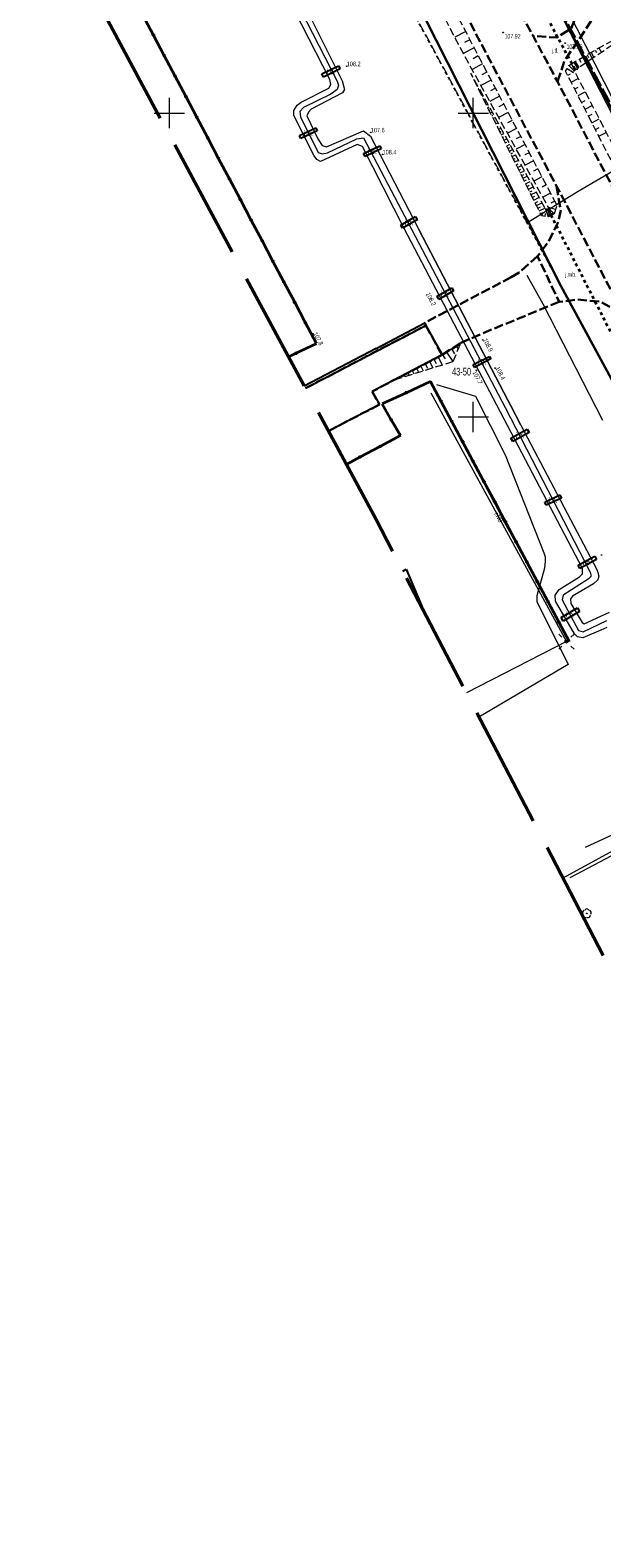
# Model space of a CAD drawing. Header units: metres. Extents: x 7529521 to 7531797, y 5723878 to 5728074.
# Tile 24 of 90: x 7530727 to 7530821, y 5725466 to 5725714. Entities that reach past the tile are written whole.
import ezdxf
from ezdxf.enums import TextEntityAlignment as Align

# ---------------------------------------------------------------- set-up
doc = ezdxf.new("R2010")
doc.units = ezdxf.units.M
for name, pattern in [('11', [3, 2.5, -0.5]), ('2_1', [0]), ('2_BUBZ02', [1.75, 1.25, -0.5]), ('2_BUBZ02G', [1.75, 1.25, -0.5]), ('2_BUIB12_02', [0]), ('2_KTJZ01', [2, 1.5, -0.5]), ('2_KTKR01', [0]), ('2_KTOK05_01', [10, 10]), ('2_KTPL01', [2, 1.5, -0.5]), ('4_1', [0]), ('4_SUPE_01', [0]), ('4_SUPT_01', [0]), ('GDE', [0]), ('GUK', [2, 1.5, -0.5]), ('GUZ', [1, 0.5, -0.5]), ('L_0_05', [1.75, 1.25, -0.5]), ('L_0_06', [2, 1.5, -0.5]), ('L_0_09', [2.5, 2, -0.5]), ('L_0_7E', [1, 0.5, -0.5])]:
    doc.linetypes.add(name, pattern=pattern)
doc.layers.get('0').update_dxf_attribs({"color": 252})
for name, color, linetype, lineweight in [('BUBZ_L_1', 252, '2_BUBZ02', 18), ('BUIB_E_T_6', 252, 'Continuous', 18), ('BUIB_L_10', 252, '2_BUIB12_02', 25), ('Dzialki', 80, 'GDE', 30), ('jezdnia', 252, 'L_0_06', 18), ('k', 252, 'Continuous', 18), ('Kontury', 252, 'GUK', 18), ('KTJZ_L_0', 251, '2_KTJZ01', 30), ('KTKR_L_0', 252, '2_KTKR01', 25), ('KTOK_L_4', 252, 'Continuous', 35), ('KTPL_L_0', 252, '2_KTPL01', 18), ('MPZP', 130, '11', 40), ('Numery_dzialek', 80, 'Continuous', 30), ('OBOP_T_1', 74, 'Continuous', 18), ('opis', 252, 'Continuous', 18), ('przepust', 252, 'L_0_7E', 35), ('RTPW_T_0', 252, 'Continuous', 15), ('skarpa nieumocniona', 252, 'L_0_05', 18), ('skarpa umocniona', 252, 'Continuous', 18), ('SUPC_L_2', 200, '4_1', 18), ('SUPE_E_T_3', 240, 'Continuous', 15), ('SUPE_L_1', 240, '4_SUPE_01', 18), ('SUPE_L_3', 240, '4_SUPE_01', 18), ('SUPT_L_0', 30, '4_SUPT_01', 18), ('SUSM_T_0', 252, 'Continuous', 18), ('Uzytki', 252, 'GUZ', 18), ('wysokosci_sztuczne', 7, 'Continuous', 18)]:
    doc.layers.add(name, color=color, linetype=linetype, lineweight=lineweight)
doc.layers.add('zakres', color=7, linetype='L_0_09', lineweight=50, true_color=0xff05ff)
doc.styles.get("Standard").update_dxf_attribs({"font": 'arial.ttf'})

# ---------------------------------------------------------------- blocks, each defined once
blk = doc.blocks.new('2_OBOP02_01')
at = {"linetype": 'Continuous'}
blk.add_circle((0, 0), 0.045, dxfattribs=at)
for centre, start, end in [((-0.36, 0.12), 102.1445, 221.86), ((0, 0.38), 30.1401, 149.8599), ((0.36, 0.12), 318.14, 77.8555), ((-0.22, -0.3), 174.1482, 293.8542), ((0.22, -0.3), 246.1458, 5.8518)]:
    blk.add_arc(centre, 0.375, start, end, dxfattribs=at)
blk = doc.blocks.new('2_RTPW01')
at = {"linetype": 'Continuous'}
blk.add_circle((0, 0), 0.045, dxfattribs=at)
blk = doc.blocks.new('L_0_7E_1')
at = {"color": 0, "linetype": 'Continuous', "lineweight": 13, "flags": 128}
for points in [[(0, 0), (-0.53, 0.85)], [(0, 0), (-0.53, -0.85)]]:
    blk.add_lwpolyline(points, dxfattribs=at)
blk = doc.blocks.new('RTPW02')
at = {"linetype": 'Continuous', "lineweight": 13}
blk.add_hatch(color=0, dxfattribs=at).paths.add_polyline_path([(0, -0.09, 1), (0, 0.09, 1)])
at = {"color": 0, "linetype": 'Continuous', "lineweight": 13}
blk.add_circle((0, 0), 0.0906, dxfattribs=at)
blk = doc.blocks.new('4_SUSM01')
at = {"color": 240, "linetype": 'Continuous'}
for p, q in [((-0.74, 0.74), (-1.24, 1.24)), ((0.74, 0.74), (1.24, 1.24)), ((-0.74, -0.74), (-1.24, -1.24)), ((0.74, -0.74), (1.24, -1.24))]:
    blk.add_line(p, q, dxfattribs=at)
blk.add_circle((0, 0), 0.245, dxfattribs=at)

msp = doc.modelspace()

# ---------------------------------------------------------------- linework, layer by layer
at = {"layer": 'BUBZ_L_1', "linetype": '2_BUBZ02G'}
for p, q in [((7530797.95, 5725662.17), (7530794.88, 5725660.21)), ((7530794.88, 5725660.21), (7530787.11, 5725656.14))]:
    msp.add_line(p, q, dxfattribs=at)
at = {"layer": 'BUBZ_L_1', "linetype": '2_1'}
for p, q in [((7530795.62, 5725660.68), (7530796.62, 5725659.11)), ((7530796.4, 5725661.18), (7530796.91, 5725660.39)), ((7530797.2, 5725661.69), (7530797.53, 5725661.16)), ((7530791.37, 5725658.37), (7530791.78, 5725657.6)), ((7530792.09, 5725658.75), (7530792.46, 5725658.03)), ((7530792.8, 5725659.12), (7530793.34, 5725658.08)), ((7530793.51, 5725659.49), (7530793.88, 5725658.78)), ((7530794.22, 5725659.86), (7530794.89, 5725658.57)), ((7530794.93, 5725660.24), (7530795.37, 5725659.55)), ((7530787.82, 5725656.52), (7530787.89, 5725656.39)), ((7530788.53, 5725656.89), (7530788.66, 5725656.63)), ((7530789.24, 5725657.26), (7530789.44, 5725656.87)), ((7530789.95, 5725657.63), (7530790.22, 5725657.11)), ((7530790.66, 5725658), (7530791, 5725657.36))]:
    msp.add_line(p, q, dxfattribs=at)
at = {"layer": 'BUBZ_L_1', "linetype": '2_BUBZ02'}
for p, q in [((7530796.69, 5725659.13), (7530797.95, 5725662.17)), ((7530787.11, 5725656.14), (7530796.69, 5725659.13))]:
    msp.add_line(p, q, dxfattribs=at)
at = {"layer": 'BUBZ_L_1', "linetype": '2_1'}
msp.add_point((7530787.11, 5725656.14), dxfattribs=at)
at = {"layer": 'BUIB_L_10', "linetype": '2_BUIB12_02'}
for p, q in [((7530775.1, 5725706.44), (7530777.82, 5725707.8)), ((7530777.82, 5725707.8), (7530778.08, 5725707.29)), ((7530775.36, 5725705.93), (7530775.1, 5725706.44)), ((7530778.08, 5725707.29), (7530775.36, 5725705.93)), ((7530771.42, 5725696.31), (7530774.09, 5725697.56)), ((7530771.65, 5725695.83), (7530771.42, 5725696.31)), ((7530774.31, 5725697.08), (7530771.65, 5725695.83)), ((7530774.09, 5725697.56), (7530774.31, 5725697.08)), ((7530781.95, 5725693.35), (7530784.6, 5725694.63)), ((7530782.2, 5725692.84), (7530781.95, 5725693.35)), ((7530784.84, 5725694.12), (7530782.2, 5725692.84)), ((7530784.6, 5725694.63), (7530784.84, 5725694.12)), ((7530788.07, 5725681.54), (7530790.52, 5725682.97)), ((7530790.52, 5725682.97), (7530790.8, 5725682.48)), ((7530788.35, 5725681.06), (7530788.07, 5725681.54)), ((7530790.8, 5725682.48), (7530788.35, 5725681.06)), ((7530794.03, 5725669.81), (7530796.48, 5725671.24)), ((7530796.76, 5725670.75), (7530794.32, 5725669.33)), ((7530796.48, 5725671.24), (7530796.76, 5725670.75)), ((7530794.32, 5725669.33), (7530794.03, 5725669.81)), ((7530799.99, 5725658.6), (7530802.66, 5725659.97)), ((7530800.22, 5725658.16), (7530799.99, 5725658.6)), ((7530802.88, 5725659.54), (7530800.22, 5725658.16)), ((7530802.66, 5725659.97), (7530802.88, 5725659.54)), ((7530806.2, 5725646.5), (7530808.89, 5725647.97)), ((7530806.49, 5725645.97), (7530806.2, 5725646.5)), ((7530809.17, 5725647.44), (7530806.49, 5725645.97)), ((7530808.89, 5725647.97), (7530809.17, 5725647.44)), ((7530811.76, 5725635.96), (7530814.24, 5725637.16)), ((7530812.01, 5725635.45), (7530811.76, 5725635.96)), ((7530814.49, 5725636.65), (7530812.01, 5725635.45)), ((7530814.24, 5725637.16), (7530814.49, 5725636.65)), ((7530817.24, 5725625.6), (7530820.01, 5725627.07)), ((7530820.29, 5725626.54), (7530817.52, 5725625.07)), ((7530820.01, 5725627.07), (7530820.29, 5725626.54)), ((7530817.52, 5725625.07), (7530817.24, 5725625.6)), ((7530814.44, 5725617.01), (7530817.13, 5725618.56)), ((7530817.13, 5725618.56), (7530817.49, 5725617.95)), ((7530814.79, 5725616.39), (7530814.44, 5725617.01)), ((7530817.49, 5725617.95), (7530814.79, 5725616.39))]:
    msp.add_line(p, q, dxfattribs=at)
at = {"layer": 'Dzialki'}
for p, q in [((7530755.54, 5725787.51), (7530814.41, 5725671.59)), ((7530811.13, 5725722.52), (7530831.51, 5725684.2)), ((7530814.41, 5725671.59), (7530876.44, 5725556.77))]:
    msp.add_line(p, q, dxfattribs=at)
at = {"layer": 'jezdnia', "color": 251, "lineweight": 30, "flags": 128}
for points in [[(7530883.02, 5725573.55), (7530879.47, 5725580.01), (7530870.49, 5725597.16), (7530857.68, 5725621.75), (7530848.64, 5725638.82), (7530836.99, 5725661.07), (7530827.19, 5725679.66), (7530813.84, 5725705.2), (7530809.84, 5725712.7), (7530797.34, 5725736.46), (7530785.85, 5725758.2), (7530774.65, 5725779.35), (7530759, 5725809.17), (7530748.07, 5725829.79), (7530731.89, 5725860.59), (7530719.74, 5725883.67), (7530707.02, 5725907.85), (7530694.52, 5725931.54), (7530685.83, 5725947.94), (7530674.15, 5725970.01), (7530661.96, 5725993.21), (7530648.19, 5726019.28), (7530634.63, 5726045.05), (7530626.33, 5726061.16), (7530621.44, 5726070.67), (7530615.23, 5726083.05), (7530608.1, 5726097.05), (7530599.8, 5726113.48), (7530597.88, 5726117.11), (7530597.17, 5726118.77), (7530596.45, 5726121.63), (7530595.96, 5726124.59), (7530595.99, 5726127.71), (7530596.35, 5726130.06), (7530597.16, 5726132.25), (7530597.42, 5726132.92), (7530598.47, 5726134.95), (7530599.59, 5726136.42), (7530601.38, 5726138.54)], [(7530614.08, 5726062.19), (7530618.91, 5726057.06), (7530627.3, 5726041.52), (7530640.98, 5726015.54), (7530654.73, 5725989.47), (7530666.92, 5725966.34), (7530678.69, 5725943.94), (7530687.53, 5725927.38), (7530699.68, 5725904.34), (7530712.65, 5725879.62), (7530724.57, 5725857.06), (7530741.11, 5725825.57), (7530752.03, 5725804.9), (7530767.55, 5725775.45), (7530778.57, 5725754.67), (7530790.09, 5725732.81), (7530801.41, 5725711.23), (7530813.7, 5725687.97), (7530819.74, 5725676.46), (7530824.71, 5725666.89), (7530829.55, 5725657.78), (7530841.5, 5725635.11), (7530850.45, 5725618.1), (7530863.55, 5725593.35), (7530872.21, 5725576.79), (7530873.45, 5725574.47)], [(7530813.84, 5725705.2), (7530815.03, 5725708.68), (7530817.42, 5725712.11), (7530820.12, 5725716.31), (7530817.59, 5725717.47), (7530816.08, 5725713.93), (7530813.69, 5725712.42), (7530809.84, 5725712.7)], [(7530813.7, 5725687.97), (7530814.38, 5725684.03), (7530814.01, 5725682.12), (7530812.43, 5725678.92), (7530810.59, 5725676.43), (7530814.12, 5725668.94), (7530817.21, 5725669.31), (7530820.91, 5725668.98), (7530824.71, 5725666.89)]]:
    msp.add_lwpolyline(points, dxfattribs=at)
at = {"layer": 'k', "linetype": 'Continuous', "lineweight": 18, "flags": 128}
for points in [[(7530750, 5725697.5), (7530750, 5725702.5)], [(7530800, 5725697.5), (7530800, 5725702.5)], [(7530747.5, 5725700), (7530752.5, 5725700)], [(7530797.5, 5725700), (7530802.5, 5725700)], [(7530800, 5725647.5), (7530800, 5725652.5)], [(7530797.5, 5725650), (7530802.5, 5725650)]]:
    msp.add_lwpolyline(points, dxfattribs=at)
at = {"layer": 'Kontury'}
msp.add_line((7530815.23, 5725714.86), (7530831.51, 5725684.4), dxfattribs=at)
at = {"layer": 'KTJZ_L_0', "linetype": '2_KTJZ01'}
for p, q in [((7530810.59, 5725676.43), (7530807.53, 5725673.75)), ((7530806.24, 5725672.99), (7530792.01, 5725665.48)), ((7530807.53, 5725673.75), (7530806.24, 5725672.99)), ((7530814.12, 5725668.94), (7530801.64, 5725663.8)), ((7530772.39, 5725654.72), (7530792.18, 5725665.04)), ((7530792.01, 5725665.48), (7530792.18, 5725665.04)), ((7530792.18, 5725665.04), (7530794.88, 5725660.21)), ((7530797.95, 5725662.17), (7530801.64, 5725663.8)), ((7530794.88, 5725660.21), (7530797.95, 5725662.17)), ((7530794.88, 5725660.21), (7530783.35, 5725654.18)), ((7530783.35, 5725654.18), (7530784.58, 5725652.04)), ((7530784.58, 5725652.04), (7530776.17, 5725647.68))]:
    msp.add_line(p, q, dxfattribs=at)
at = {"layer": 'KTKR_L_0', "linetype": '2_1'}
for p, q in [((7530772.39, 5725654.72), (7530792.18, 5725665.04)), ((7530784.03, 5725661.26), (7530792.01, 5725665.48)), ((7530792.18, 5725665.04), (7530794.88, 5725660.21)), ((7530784.03, 5725661.26), (7530772.19, 5725655.08)), ((7530794.88, 5725660.21), (7530783.35, 5725654.18)), ((7530783.35, 5725654.18), (7530784.58, 5725652.04)), ((7530784.58, 5725652.04), (7530776.17, 5725647.68)), ((7530788.41, 5725624.64), (7530788.96, 5725624.93)), ((7530788.96, 5725624.93), (7530792.63, 5725616.23))]:
    msp.add_line(p, q, dxfattribs=at)
at = {"layer": 'KTOK_L_4'}
for p, q in [((7530747.37, 5725712.85), (7530745.58, 5725716.24)), ((7530749.16, 5725709.47), (7530747.37, 5725712.85)), ((7530750.95, 5725706.09), (7530749.16, 5725709.47)), ((7530752.74, 5725702.7), (7530750.95, 5725706.09)), ((7530754.52, 5725699.32), (7530752.74, 5725702.7)), ((7530756.31, 5725695.93), (7530754.52, 5725699.32)), ((7530758.1, 5725692.55), (7530756.31, 5725695.93)), ((7530759.89, 5725689.17), (7530758.1, 5725692.55)), ((7530761.68, 5725685.78), (7530759.89, 5725689.17)), ((7530763.46, 5725682.4), (7530761.68, 5725685.78)), ((7530765.25, 5725679.02), (7530763.46, 5725682.4)), ((7530767.04, 5725675.63), (7530765.25, 5725679.02)), ((7530768.83, 5725672.25), (7530767.04, 5725675.63)), ((7530770.62, 5725668.86), (7530768.83, 5725672.25)), ((7530772.4, 5725665.48), (7530770.62, 5725668.86)), ((7530774.19, 5725662.1), (7530772.4, 5725665.48)), ((7530770.83, 5725660.47), (7530774.19, 5725662.1)), ((7530769.61, 5725659.88), (7530770.83, 5725660.47)), ((7530792.98, 5725655.84), (7530788.99, 5725653.99)), ((7530794.73, 5725652.55), (7530792.98, 5725655.84)), ((7530788.99, 5725653.99), (7530784.99, 5725652.14)), ((7530784.99, 5725652.14), (7530786.5, 5725649.54)), ((7530796.49, 5725649.25), (7530794.73, 5725652.55)), ((7530786.5, 5725649.54), (7530788.01, 5725646.93)), ((7530798.25, 5725645.95), (7530796.49, 5725649.25)), ((7530788.01, 5725646.93), (7530784.68, 5725645.15)), ((7530800, 5725642.65), (7530798.25, 5725645.95)), ((7530781.35, 5725643.38), (7530779.12, 5725642.18)), ((7530784.68, 5725645.15), (7530781.35, 5725643.38)), ((7530801.76, 5725639.36), (7530800, 5725642.65)), ((7530803.52, 5725636.06), (7530801.76, 5725639.36)), ((7530805.27, 5725632.76), (7530803.52, 5725636.06)), ((7530807.03, 5725629.46), (7530805.27, 5725632.76)), ((7530808.79, 5725626.16), (7530807.03, 5725629.46)), ((7530810.54, 5725622.87), (7530808.79, 5725626.16)), ((7530812.3, 5725619.57), (7530810.54, 5725622.87)), ((7530814.05, 5725616.27), (7530812.3, 5725619.57)), ((7530815.81, 5725612.97), (7530814.05, 5725616.27))]:
    msp.add_line(p, q, dxfattribs=at)
at = {"layer": 'KTOK_L_4', "linetype": '2_KTOK05_01'}
msp.add_line((7530815.81, 5725612.97), (7530792.98, 5725655.84), dxfattribs=at)
at = {"layer": 'KTOK_L_4'}
for centre in [(7530747.37, 5725712.85), (7530749.16, 5725709.47), (7530750.95, 5725706.09), (7530752.74, 5725702.7), (7530754.52, 5725699.32), (7530756.31, 5725695.93), (7530758.1, 5725692.55), (7530759.89, 5725689.17), (7530761.68, 5725685.78), (7530763.46, 5725682.4), (7530765.25, 5725679.02), (7530767.04, 5725675.63), (7530768.83, 5725672.25), (7530770.62, 5725668.86), (7530772.4, 5725665.48), (7530770.83, 5725660.47), (7530788.99, 5725653.99), (7530794.73, 5725652.55), (7530786.5, 5725649.54), (7530796.49, 5725649.25), (7530798.25, 5725645.95), (7530781.35, 5725643.38), (7530784.68, 5725645.15), (7530800, 5725642.65), (7530801.76, 5725639.36), (7530803.52, 5725636.06), (7530805.27, 5725632.76), (7530807.03, 5725629.46), (7530808.79, 5725626.16), (7530810.54, 5725622.87), (7530812.3, 5725619.57), (7530814.05, 5725616.27)]:
    msp.add_circle(centre, 0.085, dxfattribs=at)
at = {"layer": 'KTPL_L_0', "linetype": '2_KTPL01'}
msp.add_line((7530876.54, 5725556.72), (7530752.49, 5725786.34), dxfattribs=at)
at = {"layer": 'MPZP'}
msp.add_lwpolyline([(7530811.26, 5725722.54), (7530831.72, 5725684.25), (7530852.91, 5725644.54), (7530892.53, 5725570.53), (7530894.63, 5725566.16), (7530897.69, 5725561.61), (7530922.3, 5725570), (7530914.76, 5725581.88), (7530892.53, 5725570.53)], dxfattribs=at)
at = {"layer": 'przepust', "color": 24, "lineweight": 35, "flags": 128}
for points in [[(7530816.72, 5725707.24), (7530812.49, 5725715.09)], [(7530812.3, 5725684.17), (7530822.74, 5725663.67)]]:
    msp.add_lwpolyline(points, dxfattribs=at)
at = {"layer": 'skarpa nieumocniona', "color": 252, "lineweight": 18, "flags": 128}
for points in [[(7530787.33, 5725730.93), (7530776, 5725753.15), (7530765.04, 5725774.05), (7530749.49, 5725803.36), (7530738.3, 5725824.02), (7530721.82, 5725855.35), (7530710.33, 5725877.72), (7530697.18, 5725903.01), (7530685.15, 5725925.52), (7530675.85, 5725942.63), (7530664.24, 5725964.93), (7530651.66, 5725988.82), (7530638.71, 5726013.77), (7530624.64, 5726040.29), (7530616.17, 5726056.26), (7530616.06, 5726057.16), (7530617.41, 5726057.13), (7530625.87, 5726040.87), (7530639.73, 5726014.61), (7530653.32, 5725989.24), (7530665.66, 5725965.58), (7530677.28, 5725943.32), (7530686.33, 5725926.58), (7530698.41, 5725903.87), (7530711.41, 5725878.72), (7530723.29, 5725856.36), (7530739.74, 5725824.82), (7530750.79, 5725804.29), (7530766.45, 5725774.65), (7530777.34, 5725754.07), (7530788.93, 5725732.31), (7530800.13, 5725710.75), (7530813.75, 5725684.83), (7530813.33, 5725683.42), (7530812.51, 5725684.23), (7530798.42, 5725709.69)], [(7530823.62, 5725712.38), (7530823.94, 5725711.91), (7530817.25, 5725707.42), (7530816.74, 5725708.49)], [(7530881.44, 5725580.79), (7530871.95, 5725597.92), (7530858.97, 5725622.4), (7530850.03, 5725639.55), (7530838.26, 5725661.68), (7530828.61, 5725680.54), (7530815.18, 5725706.93), (7530815.73, 5725707.86), (7530816.61, 5725706.94), (7530829.92, 5725681.34), (7530839.58, 5725662.11), (7530851.22, 5725640.26), (7530860.57, 5725622.83), (7530873.01, 5725598.59), (7530882.1, 5725581.03), (7530883.55, 5725577.53)], [(7530811.93, 5725684.08), (7530812.38, 5725682.91), (7530811.25, 5725683.07), (7530799.6, 5725706.51)]]:
    msp.add_lwpolyline(points, close=True, dxfattribs=at)
at = {"layer": 'skarpa nieumocniona', "color": 252, "linetype": 'Continuous', "lineweight": 18, "flags": 128}
for points in [[(7530798.75, 5725713.41), (7530796.96, 5725712.48)], [(7530800.13, 5725710.75), (7530798.36, 5725709.81)], [(7530799.44, 5725712.07), (7530798.55, 5725711.61)], [(7530820.03, 5725710.35), (7530820.25, 5725709.96)], [(7530820.68, 5725710.72), (7530821.09, 5725709.99)], [(7530801.53, 5725708.09), (7530799.81, 5725707.18)], [(7530800.83, 5725709.42), (7530799.96, 5725708.95)], [(7530816.76, 5725708.5), (7530817.34, 5725707.48)], [(7530817.42, 5725708.87), (7530817.69, 5725708.38)], [(7530818.07, 5725709.24), (7530818.59, 5725708.32)], [(7530818.72, 5725709.61), (7530818.97, 5725709.17)], [(7530819.38, 5725709.98), (7530819.84, 5725709.16)], [(7530799.71, 5725706.28), (7530799.71, 5725706.28)], [(7530799.93, 5725705.84), (7530799.94, 5725705.84)], [(7530800.15, 5725705.39), (7530800.2, 5725705.41)], [(7530802.93, 5725705.43), (7530801.26, 5725704.56)], [(7530802.23, 5725706.76), (7530801.38, 5725706.31)], [(7530815.42, 5725707.32), (7530816.48, 5725706.7)], [(7530815.54, 5725706.22), (7530816.01, 5725706.46)], [(7530816.11, 5725705.11), (7530817.26, 5725705.7)], [(7530800.38, 5725704.94), (7530800.41, 5725704.96)], [(7530800.6, 5725704.49), (7530800.68, 5725704.53)], [(7530800.82, 5725704.04), (7530800.87, 5725704.07)], [(7530801.04, 5725703.6), (7530801.16, 5725703.66)], [(7530801.27, 5725703.15), (7530801.34, 5725703.18)], [(7530801.49, 5725702.7), (7530801.65, 5725702.78)], [(7530804.32, 5725702.78), (7530802.71, 5725701.93)], [(7530803.63, 5725704.1), (7530802.81, 5725703.67)], [(7530816.68, 5725703.99), (7530817.26, 5725704.29)], [(7530817.24, 5725702.88), (7530818.41, 5725703.48)], [(7530801.71, 5725702.25), (7530801.8, 5725702.3)], [(7530801.93, 5725701.81), (7530802.13, 5725701.9)], [(7530802.16, 5725701.36), (7530802.26, 5725701.41)], [(7530802.38, 5725700.91), (7530802.61, 5725701.03)], [(7530802.6, 5725700.46), (7530802.73, 5725700.53)], [(7530805.02, 5725701.45), (7530804.23, 5725701.03)], [(7530817.81, 5725701.77), (7530818.4, 5725702.07)], [(7530818.38, 5725700.65), (7530819.57, 5725701.26)], [(7530802.82, 5725700.02), (7530803.09, 5725700.15)], [(7530803.05, 5725699.57), (7530803.19, 5725699.64)], [(7530803.27, 5725699.12), (7530803.58, 5725699.27)], [(7530803.49, 5725698.67), (7530803.65, 5725698.75)], [(7530803.71, 5725698.22), (7530804.06, 5725698.4)], [(7530803.94, 5725697.78), (7530804.12, 5725697.87)], [(7530805.72, 5725700.12), (7530804.17, 5725699.3)], [(7530806.42, 5725698.79), (7530805.65, 5725698.39)], [(7530818.94, 5725699.54), (7530819.54, 5725699.84)], [(7530819.51, 5725698.42), (7530820.72, 5725699.04)], [(7530804.16, 5725697.33), (7530804.54, 5725697.52)], [(7530804.38, 5725696.88), (7530804.58, 5725696.98)], [(7530804.61, 5725696.43), (7530805.02, 5725696.64)], [(7530804.83, 5725695.99), (7530805.05, 5725696.09)], [(7530805.05, 5725695.54), (7530805.51, 5725695.76)], [(7530807.11, 5725697.46), (7530805.62, 5725696.68)], [(7530807.81, 5725696.14), (7530807.08, 5725695.75)], [(7530820.08, 5725697.31), (7530820.69, 5725697.62)], [(7530820.64, 5725696.2), (7530821.87, 5725696.82)], [(7530805.27, 5725695.09), (7530805.51, 5725695.21)], [(7530805.5, 5725694.64), (7530805.99, 5725694.89)], [(7530805.72, 5725694.2), (7530805.97, 5725694.32)], [(7530805.94, 5725693.75), (7530806.47, 5725694.01)], [(7530806.16, 5725693.3), (7530806.44, 5725693.44)], [(7530806.39, 5725692.85), (7530806.95, 5725693.13)], [(7530808.51, 5725694.81), (7530807.07, 5725694.05)], [(7530809.21, 5725693.48), (7530808.5, 5725693.11)], [(7530806.61, 5725692.4), (7530806.9, 5725692.55)], [(7530806.83, 5725691.96), (7530807.43, 5725692.26)], [(7530807.05, 5725691.51), (7530807.37, 5725691.66)], [(7530807.28, 5725691.06), (7530807.92, 5725691.38)], [(7530807.5, 5725690.61), (7530807.83, 5725690.78)], [(7530807.72, 5725690.17), (7530808.4, 5725690.5)], [(7530809.91, 5725692.15), (7530808.52, 5725691.43)], [(7530810.6, 5725690.83), (7530809.93, 5725690.47)], [(7530807.95, 5725689.72), (7530808.29, 5725689.89)], [(7530808.17, 5725689.27), (7530808.88, 5725689.63)], [(7530808.39, 5725688.82), (7530808.76, 5725689.01)], [(7530808.61, 5725688.38), (7530809.36, 5725688.75)], [(7530808.84, 5725687.93), (7530809.22, 5725688.12)], [(7530809.06, 5725687.48), (7530809.85, 5725687.87)], [(7530811.3, 5725689.5), (7530809.98, 5725688.8)], [(7530812, 5725688.17), (7530811.35, 5725687.83)], [(7530809.28, 5725687.03), (7530809.68, 5725687.23)], [(7530809.5, 5725686.58), (7530810.33, 5725687)], [(7530809.73, 5725686.14), (7530810.15, 5725686.35)], [(7530809.95, 5725685.69), (7530810.81, 5725686.12)], [(7530810.17, 5725685.24), (7530810.61, 5725685.46)], [(7530812.7, 5725686.84), (7530811.43, 5725686.18)], [(7530813.39, 5725685.51), (7530812.78, 5725685.19)], [(7530810.39, 5725684.79), (7530811.29, 5725685.24)], [(7530810.62, 5725684.35), (7530811.08, 5725684.57)], [(7530810.84, 5725683.9), (7530811.78, 5725684.36)], [(7530811.06, 5725683.45), (7530811.23, 5725683.54)], [(7530811.32, 5725683.06), (7530811.4, 5725683.62)], [(7530811.82, 5725682.99), (7530811.89, 5725683.49)], [(7530812.31, 5725682.92), (7530812.33, 5725683.04)], [(7530813.54, 5725684.13), (7530812.36, 5725684.49)]]:
    msp.add_lwpolyline(points, dxfattribs=at)
at = {"layer": 'skarpa umocniona', "linetype": 'Continuous', "lineweight": 18, "flags": 128}
for points in [[(7530817.25, 5725707.42), (7530816.61, 5725706.94), (7530815.73, 5725707.86), (7530816.74, 5725708.49)], [(7530813.33, 5725683.42), (7530812.38, 5725682.91), (7530811.93, 5725684.08), (7530812.51, 5725684.23)]]:
    msp.add_lwpolyline(points, close=True, dxfattribs=at)
for points in [[(7530816.11, 5725708.1), (7530816.43, 5725707.57)], [(7530816.53, 5725708.36), (7530817.16, 5725707.35)], [(7530812.49, 5725682.97), (7530812.03, 5725683.83)], [(7530812.93, 5725683.21), (7530812.39, 5725684.2)], [(7530812.71, 5725683.09), (7530812.43, 5725683.61)], [(7530813.15, 5725683.32), (7530813, 5725683.61)]]:
    msp.add_lwpolyline(points, dxfattribs=at)
at = {"layer": 'SUPC_L_2', "color": 210, "linetype": '4_1'}
for p, q in [((7530757.79, 5725746.7), (7530778.41, 5725705.32)), ((7530776.4, 5725705.55), (7530756.35, 5725744.72)), ((7530770.13, 5725719.84), (7530777.6, 5725705.27)), ((7530776.56, 5725704.7), (7530776.4, 5725705.55)), ((7530777.6, 5725705.27), (7530777.84, 5725704.59)), ((7530778.41, 5725705.32), (7530778.81, 5725703.87)), ((7530771.67, 5725701.8), (7530776.24, 5725704.11)), ((7530776.55, 5725703.14), (7530772.06, 5725700.93)), ((7530778.49, 5725703.36), (7530773.35, 5725700.64)), ((7530776.24, 5725704.11), (7530776.56, 5725704.7)), ((7530777.6, 5725703.91), (7530776.55, 5725703.14)), ((7530777.84, 5725704.59), (7530777.6, 5725703.91)), ((7530778.81, 5725703.87), (7530778.49, 5725703.36)), ((7530770.46, 5725700.44), (7530771.02, 5725701.29)), ((7530770.46, 5725699.59), (7530770.46, 5725700.44)), ((7530771.02, 5725701.29), (7530771.67, 5725701.8)), ((7530772.06, 5725700.93), (7530771.49, 5725700.25)), ((7530773.35, 5725700.64), (7530772.87, 5725700.13)), ((7530773.85, 5725692.96), (7530770.46, 5725699.59)), ((7530771.49, 5725700.25), (7530771.58, 5725699.4)), ((7530771.58, 5725699.4), (7530774.48, 5725693.53)), ((7530772.87, 5725700.13), (7530772.63, 5725699.53)), ((7530772.63, 5725699.53), (7530774.41, 5725695.79)), ((7530774.41, 5725695.79), (7530775.13, 5725694.69)), ((7530775.85, 5725694.43), (7530781.96, 5725697.08)), ((7530776, 5725693.45), (7530780.82, 5725695.75)), ((7530780.82, 5725695.75), (7530781.95, 5725695.92)), ((7530781.95, 5725695.92), (7530805.22, 5725651.57)), ((7530781.95, 5725695.92), (7530805.22, 5725651.57)), ((7530781.96, 5725697.08), (7530783.08, 5725696.23)), ((7530783.08, 5725696.23), (7530791.04, 5725680.85)), ((7530774.25, 5725692.37), (7530773.85, 5725692.96)), ((7530774.48, 5725693.53), (7530775.12, 5725693.28)), ((7530780.91, 5725694.84), (7530774.89, 5725692.03)), ((7530775.12, 5725693.28), (7530776, 5725693.45)), ((7530775.13, 5725694.69), (7530775.85, 5725694.43)), ((7530781.8, 5725694.5), (7530780.91, 5725694.84)), ((7530788.65, 5725681.02), (7530781.8, 5725694.5)), ((7530774.89, 5725692.03), (7530774.25, 5725692.37)), ((7530817.97, 5725625.03), (7530788.65, 5725681.02)), ((7530817.97, 5725625.03), (7530788.65, 5725681.02)), ((7530805.7, 5725652.75), (7530791.04, 5725680.85)), ((7530791.04, 5725680.85), (7530805.7, 5725652.75)), ((7530805.22, 5725651.57), (7530819.21, 5725624.47)), ((7530805.22, 5725651.57), (7530819.21, 5725624.47)), ((7530806.12, 5725651.96), (7530805.7, 5725652.75)), ((7530805.7, 5725652.75), (7530806.12, 5725651.96)), ((7530807.85, 5725648.64), (7530806.12, 5725651.96)), ((7530806.12, 5725651.96), (7530807.85, 5725648.64)), ((7530807.85, 5725648.64), (7530820.33, 5725624.91)), ((7530807.85, 5725648.64), (7530820.33, 5725624.91)), ((7530814.11, 5725621.62), (7530817.49, 5725623.67)), ((7530814.11, 5725621.62), (7530817.49, 5725623.67)), ((7530817.49, 5725623.67), (7530817.97, 5725624.18)), ((7530817.49, 5725623.67), (7530817.97, 5725624.18)), ((7530817.97, 5725624.18), (7530817.97, 5725625.03)), ((7530817.97, 5725624.18), (7530817.97, 5725625.03)), ((7530819.37, 5725623.79), (7530818.89, 5725623.28)), ((7530819.37, 5725623.79), (7530818.89, 5725623.28)), ((7530819.21, 5725624.47), (7530819.37, 5725623.79)), ((7530819.21, 5725624.47), (7530819.37, 5725623.79)), ((7530820.33, 5725624.91), (7530820.49, 5725624.4)), ((7530820.33, 5725624.91), (7530820.49, 5725624.4)), ((7530820.49, 5725624.4), (7530820.66, 5725623.8)), ((7530820.49, 5725624.4), (7530820.66, 5725623.8)), ((7530820.66, 5725623.8), (7530820.5, 5725623.2)), ((7530820.66, 5725623.8), (7530820.5, 5725623.2)), ((7530813.47, 5725620.69), (7530814.11, 5725621.62)), ((7530813.47, 5725620.69), (7530814.11, 5725621.62)), ((7530818.89, 5725623.28), (7530814.8, 5725620.64)), ((7530818.89, 5725623.28), (7530814.8, 5725620.64)), ((7530819.77, 5725622.52), (7530816.32, 5725620.48)), ((7530819.77, 5725622.52), (7530816.32, 5725620.48)), ((7530820.5, 5725623.2), (7530819.77, 5725622.52)), ((7530820.5, 5725623.2), (7530819.77, 5725622.52)), ((7530813.55, 5725619.66), (7530813.47, 5725620.69)), ((7530813.55, 5725619.66), (7530813.47, 5725620.69)), ((7530816.65, 5725614.32), (7530813.55, 5725619.66)), ((7530816.65, 5725614.32), (7530813.55, 5725619.66)), ((7530814.8, 5725620.64), (7530814.64, 5725619.87)), ((7530814.8, 5725620.64), (7530814.64, 5725619.87)), ((7530814.64, 5725619.87), (7530817.3, 5725614.86)), ((7530814.64, 5725619.87), (7530817.3, 5725614.86)), ((7530816.32, 5725620.48), (7530815.98, 5725620.08)), ((7530816.32, 5725620.48), (7530815.98, 5725620.08)), ((7530815.98, 5725620.08), (7530816.06, 5725619.31)), ((7530815.98, 5725620.08), (7530816.06, 5725619.31)), ((7530816.06, 5725619.31), (7530817.91, 5725616.17)), ((7530816.06, 5725619.31), (7530817.91, 5725616.17)), ((7530817.91, 5725616.17), (7530818.23, 5725615.92)), ((7530817.91, 5725616.17), (7530818.23, 5725615.92)), ((7530818.1, 5725614.61), (7530821.95, 5725616.48)), ((7530818.1, 5725614.61), (7530821.95, 5725616.48)), ((7530818.23, 5725615.92), (7530822.41, 5725617.88)), ((7530818.23, 5725615.92), (7530822.41, 5725617.88)), ((7530817.14, 5725613.81), (7530816.65, 5725614.32)), ((7530817.14, 5725613.81), (7530816.65, 5725614.32)), ((7530818.02, 5725613.65), (7530817.14, 5725613.81)), ((7530818.02, 5725613.65), (7530817.14, 5725613.81)), ((7530817.3, 5725614.86), (7530818.1, 5725614.61)), ((7530817.3, 5725614.86), (7530818.1, 5725614.61)), ((7530820.99, 5725614.92), (7530818.02, 5725613.65)), ((7530820.99, 5725614.92), (7530818.02, 5725613.65)), ((7530821.96, 5725615.35), (7530820.99, 5725614.92)), ((7530821.96, 5725615.35), (7530820.99, 5725614.92))]:
    msp.add_line(p, q, dxfattribs=at)
at = {"layer": 'SUPE_L_1', "linetype": '4_SUPE_01'}
for p, q in [((7530822.98, 5725699.61), (7530809.66, 5725725.57)), ((7530815.55, 5725716.83), (7530824.46, 5725699.37)), ((7530817.25, 5725687.14), (7530824.4, 5725691.33)), ((7530809.06, 5725682.12), (7530817.25, 5725687.14)), ((7530793.94, 5725655.33), (7530800.38, 5725653.39)), ((7530800.38, 5725653.39), (7530805.26, 5725643.77)), ((7530805.26, 5725643.77), (7530811.61, 5725627.65)), ((7530811.61, 5725627.65), (7530811.8, 5725626.96)), ((7530811.8, 5725626.28), (7530811.71, 5725625.12)), ((7530811.8, 5725626.96), (7530811.8, 5725626.28)), ((7530811.71, 5725625.12), (7530810.43, 5725620.55)), ((7530810.43, 5725620.55), (7530810.46, 5725619.64)), ((7530810.46, 5725619.64), (7530815.62, 5725609.24)), ((7530815.62, 5725609.24), (7530800.94, 5725600.6)), ((7530829.19, 5725584.12), (7530818.43, 5725579.14))]:
    msp.add_line(p, q, dxfattribs=at)
at = {"layer": 'SUPE_L_3', "linetype": '4_SUPE_01'}
for p, q in [((7530793.01, 5725653.99), (7530815.33, 5725613.03)), ((7530815.33, 5725613.03), (7530798.86, 5725604.6))]:
    msp.add_line(p, q, dxfattribs=at)
at = {"layer": 'SUPT_L_0', "linetype": '4_SUPT_01'}
for p, q in [((7530808.8, 5725673.35), (7530811.46, 5725668.59)), ((7530811.46, 5725668.59), (7530821.28, 5725649.47)), ((7530833.9, 5725583.7), (7530815.87, 5725574.15)), ((7530829.68, 5725582.26), (7530814.75, 5725574.1))]:
    msp.add_line(p, q, dxfattribs=at)
at = {"layer": 'Uzytki'}
for p, q in [((7530876.44, 5725556.77), (7530752.37, 5725786.41)), ((7530831.51, 5725684.4), (7530815.23, 5725714.86))]:
    msp.add_line(p, q, dxfattribs=at)
at = {"layer": 'wysokosci_sztuczne', "color": 252}
for p in [(7530804.92, 5725713.25), (7530815.12, 5725711.53)]:
    msp.add_point(p, dxfattribs=at)
at = {"layer": 'zakres', "color": 210, "lineweight": 50, "ltscale": 10}
msp.add_lwpolyline([(7531407.86, 5724440.2), (7531179.58, 5724874.12), (7530784, 5725633.1), (7530631.12, 5725917.71)], dxfattribs=at)

# ---------------------------------------------------------------- block references
at = {"layer": 'OBOP_T_1', "color": 74}
msp.add_blockref('2_OBOP02_01', (7530818.68, 5725568.28), dxfattribs=at)
at = {"layer": 'przepust', "color": 24, "linetype": 'Continuous', "xscale": 0.5, "yscale": 0.5, "zscale": 0.5}
for p, rotation in [((7530816.72, 5725707.24), 118.32), ((7530812.3, 5725684.17), 296.99)]:
    msp.add_blockref('L_0_7E_1', p, dxfattribs=dict(at, rotation=rotation))
at = {"layer": 'RTPW_T_0'}
for p in [(7530779.17, 5725707.72), (7530783.13, 5725696.82), (7530785.07, 5725693.2), (7530821.09, 5725627.27)]:
    msp.add_blockref('2_RTPW01', p, dxfattribs=at)
at = {"layer": 'RTPW_T_0', "rotation": 297.7299986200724}
for p in [(7530793.03, 5725669.4), (7530773.63, 5725663.71), (7530801.56, 5725662.67), (7530803.6, 5725658.03), (7530800.5, 5725657.68)]:
    msp.add_blockref('2_RTPW01', p, dxfattribs=at)
at = {"layer": 'SUSM_T_0', "color": 240}
msp.add_blockref('4_SUSM01', (7530815.33, 5725613.03), dxfattribs=at)
at = {"layer": 'wysokosci_sztuczne', "color": 252, "linetype": 'Continuous', "xscale": 0.5, "yscale": 0.5, "zscale": 0.5}
for p in [(7530804.92, 5725713.25), (7530815.12, 5725711.53)]:
    msp.add_blockref('RTPW02', p, dxfattribs=at)

# ---------------------------------------------------------------- texts
at = {"layer": 'BUIB_E_T_6', "width": 0.7}
for p in [(7530776.59, 5725706.86), (7530772.87, 5725696.7), (7530783.4, 5725693.74), (7530789.44, 5725682.01), (7530795.4, 5725670.28), (7530801.44, 5725659.07), (7530807.69, 5725646.97), (7530813.13, 5725636.31), (7530818.76, 5725626.07), (7530815.96, 5725617.48)]:
    msp.add_text('i.b.', height=0.9, dxfattribs=at).set_placement(p, align=Align.MIDDLE)
at = {"layer": 'Numery_dzialek', "width": 0.7}
msp.add_text('43-50', height=1.26, dxfattribs=at).set_placement((7530796.49, 5725658.08), align=Align.TOP_LEFT)
at = {"layer": 'opis', "color": 252, "lineweight": 15, "width": 0.66}
for s, p in [('j.tl.', (7530812.94, 5725710.69)), ('j.mb.', (7530815.12, 5725673.82))]:
    msp.add_text(s, height=0.75, dxfattribs=at).set_placement(p, align=Align.TOP_LEFT)
at = {"layer": 'RTPW_T_0', "width": 0.7}
for s, p in [('108.2', (7530779.17, 5725707.72)), ('107.6', (7530783.13, 5725696.82)), ('108.4', (7530785.07, 5725693.2))]:
    msp.add_text(s, height=0.75, dxfattribs=at).set_placement(p)
msp.add_text('108.2', height=0.75, rotation=297.73, dxfattribs=at).set_placement((7530793.03, 5725669.4), align=Align.MIDDLE)
for s, p in [('107.8', (7530773.63, 5725663.71)), ('108.9', (7530801.56, 5725662.67)), ('108.4', (7530803.6, 5725658.03))]:
    msp.add_text(s, height=0.75, rotation=297.73, dxfattribs=at).set_placement(p)
msp.add_text('107.7', height=0.75, rotation=297.73, dxfattribs=at).set_placement((7530800.5, 5725657.68), align=Align.TOP_LEFT)
at = {"layer": 'SUPE_E_T_3', "width": 0.7}
msp.add_text('eNB', height=0.75, rotation=298.59, dxfattribs=at).set_placement((7530804.17, 5725633.51), align=Align.MIDDLE)
at = {"layer": 'wysokosci_sztuczne', "color": 252, "lineweight": 15, "width": 0.66}
for s, p in [('107.92', (7530805.14, 5725712.28)), ('107.56', (7530815.34, 5725710.56))]:
    msp.add_text(s, height=0.75, dxfattribs=at).set_placement(p)

doc.saveas('drawing.dxf')
